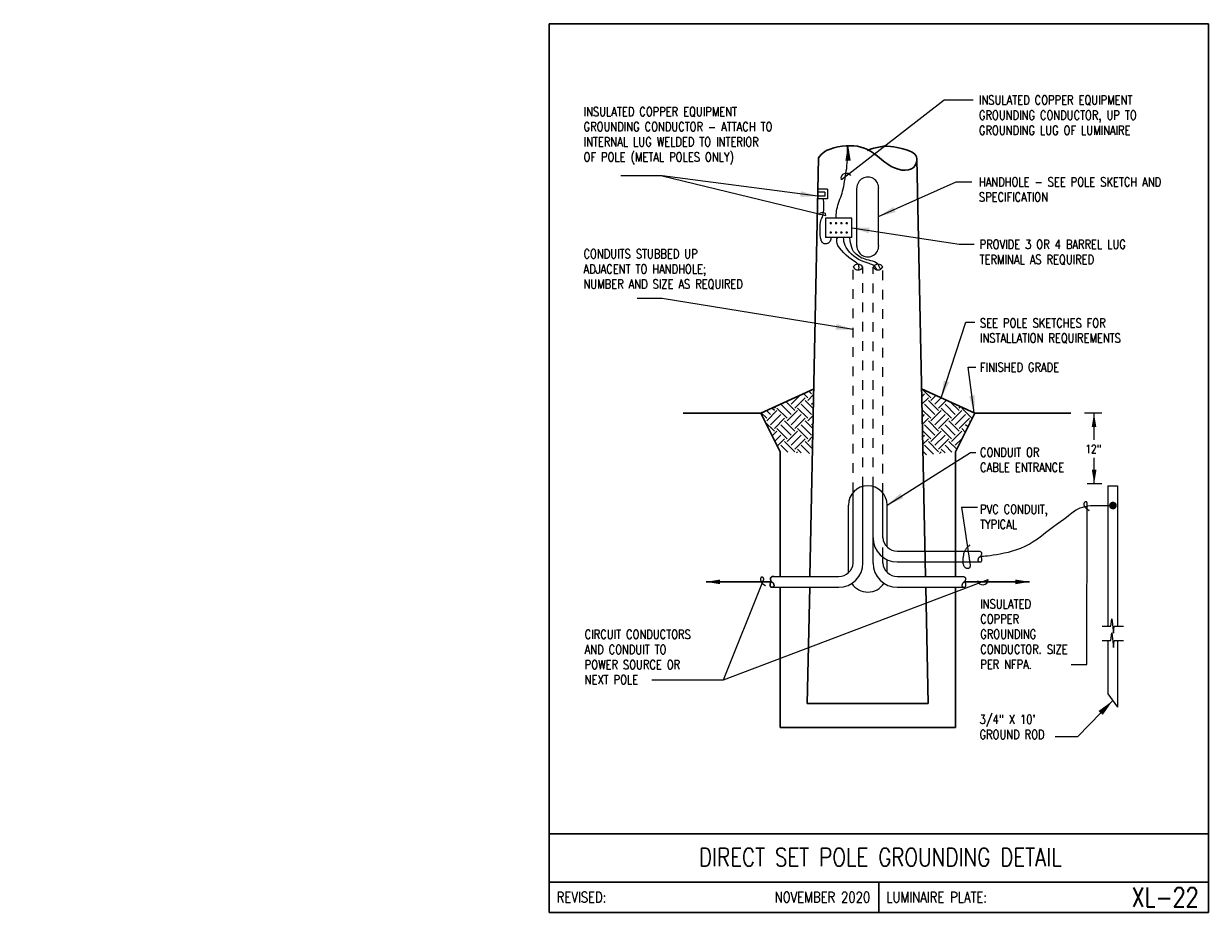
# Model space of a CAD drawing. Header units: inches. Extents: x -5.1 to 7.2, y -6.8 to 2.4.
import ezdxf
from ezdxf.enums import TextEntityAlignment as Align

# ---------------------------------------------------------------- set-up
doc = ezdxf.new("R2010")
doc.units = ezdxf.units.IN
doc.header["$MEASUREMENT"] = 0
doc.linetypes.add('HIDDEN2', pattern=[0.1875, 0.125, -0.0625])
doc.layers.get('0').update_dxf_attribs({"color": 2, "linetype": 'CONTINUOUS'})
doc.layers.add('E-DETL', color=1, linetype='CONTINUOUS', lineweight=30)
doc.layers.add('E-DETL-FINE', color=9, linetype='CONTINUOUS', lineweight=0)
doc.layers.add('E-DETL-TEXT', color=3, linetype='CONTINUOUS')
doc.layers.add('E-LUM-PLAT', color=8, linetype='CONTINUOUS')
doc.styles.add('romans', font='ROMANS.SHX', dxfattribs={"width": 0.8})
doc.styles.get("Standard").update_dxf_attribs({"font": 'ROMANS.SHX', "width": 0.8, "height": 0.125})
doc.dimstyles.get("Standard").update_dxf_attribs({"dimtxt": 0.18, "dimasz": 0.18, "dimexe": 0.18, "dimexo": 0.0625, "dimgap": 0.09, "dimtad": 0, "dimtih": 1, "dimtoh": 1, "dimdec": 4, "dimzin": 0, "dimdsep": 46, "dimtxsty": 'Standard', "dimcen": 0.09, "dimadec": 0, "dimazin": 0, "dimtfac": 1, "dimtdec": 4, "dimtofl": 0, "dimtmove": 0, "dimatfit": 3, "dimfxl": 1, "dimtolj": 1, "dimtzin": 0, "dimarcsym": 0})

# ---------------------------------------------------------------- blocks, each defined once
blk = doc.blocks.new('*X4')
at = {"color": 0}
for p, q in [((2.337, 5.486), (2.301, 5.522)), ((2.121, 5.27), (2.005, 5.387)), ((2.072, 5.353), (2.19, 5.471)), ((2.121, 5.303), (2.254, 5.436)), ((2.287, 5.436), (2.232, 5.491)), ((2.359, 5.298), (2.254, 5.403)), ((2.287, 5.403), (2.363, 5.479)), ((2.337, 5.353), (2.361, 5.377)), ((1.757, 5.171), (1.686, 5.241)), ((1.806, 5.22), (1.755, 5.272)), ((1.757, 5.138), (1.889, 5.27)), ((1.806, 5.088), (1.939, 5.22)), ((1.856, 5.27), (1.823, 5.303)), ((1.856, 5.303), (1.885, 5.332)), ((2.022, 5.171), (1.889, 5.303)), ((2.072, 5.22), (1.939, 5.353)), ((2.022, 5.138), (2.154, 5.27)), ((2.072, 5.088), (2.204, 5.22)), ((2.287, 5.171), (2.154, 5.303)), ((2.337, 5.22), (2.204, 5.353)), ((2.287, 5.138), (2.357, 5.207)), ((1.716, 5.164), (1.724, 5.171)), ((1.856, 5.005), (1.735, 5.126)), ((1.856, 5.038), (1.989, 5.171)), ((2.072, 4.955), (1.939, 5.088)), ((2.121, 5.005), (1.989, 5.138)), ((2.121, 5.038), (2.254, 5.171)), ((2.337, 4.955), (2.204, 5.088)), ((2.353, 5.039), (2.254, 5.138)), ((2.337, 5.088), (2.354, 5.105)), ((1.827, 4.943), (1.889, 5.005)), ((1.86, 4.876), (1.939, 4.955)), ((2.022, 4.906), (1.889, 5.038)), ((1.893, 4.81), (1.989, 4.906)), ((2.022, 4.872), (2.154, 5.005)), ((2.072, 4.823), (2.204, 4.955)), ((2.121, 4.773), (2.254, 4.906)), ((2.287, 4.906), (2.154, 5.038)), ((2.287, 4.872), (2.35, 4.935)), ((2.029, 4.733), (1.939, 4.823)), ((2.121, 4.74), (1.989, 4.872)), ((2.204, 4.723), (2.154, 4.773)), ((2.309, 4.718), (2.204, 4.823)), ((2.346, 4.78), (2.254, 4.872)), ((2.337, 4.823), (2.348, 4.834)), ((2.141, 4.727), (2.154, 4.74))]:
    blk.add_line(p, q, dxfattribs=at)
blk = doc.blocks.new('*X5')
at = {"color": 0}
for p, q in [((3.878, 5.436), (3.766, 5.548)), ((3.76, 5.45), (3.795, 5.486)), ((3.761, 5.352), (3.845, 5.436)), ((3.977, 5.27), (3.845, 5.403)), ((3.878, 5.403), (3.942, 5.467)), ((3.928, 5.353), (4.011, 5.436)), ((3.977, 5.303), (4.079, 5.405)), ((4.243, 5.27), (4.132, 5.38)), ((3.878, 5.171), (3.761, 5.287)), ((3.763, 5.188), (3.795, 5.22)), ((3.928, 5.22), (3.795, 5.353)), ((3.878, 5.138), (4.011, 5.27)), ((3.928, 5.088), (4.06, 5.22)), ((4.143, 5.171), (4.011, 5.303)), ((4.193, 5.22), (4.06, 5.353)), ((4.143, 5.138), (4.276, 5.27)), ((4.193, 5.088), (4.326, 5.22)), ((4.243, 5.303), (4.261, 5.322)), ((4.408, 5.171), (4.276, 5.303)), ((4.443, 5.235), (4.438, 5.241)), ((3.764, 5.09), (3.845, 5.171)), ((3.928, 4.955), (3.795, 5.088)), ((3.977, 5.005), (3.845, 5.138)), ((3.977, 5.038), (4.11, 5.171)), ((4.193, 4.955), (4.06, 5.088)), ((4.243, 5.005), (4.11, 5.138)), ((4.243, 5.038), (4.375, 5.171)), ((4.355, 5.059), (4.326, 5.088)), ((4.388, 5.125), (4.375, 5.138)), ((3.878, 4.906), (3.765, 5.019)), ((3.766, 4.926), (3.795, 4.955)), ((3.767, 4.827), (3.845, 4.906)), ((3.878, 4.872), (4.011, 5.005)), ((3.928, 4.823), (4.06, 4.955)), ((3.977, 4.773), (4.11, 4.906)), ((4.143, 4.906), (4.011, 5.038)), ((4.143, 4.872), (4.276, 5.005)), ((4.193, 4.823), (4.28, 4.91)), ((4.322, 4.992), (4.276, 5.038)), ((3.82, 4.698), (3.768, 4.751)), ((3.91, 4.708), (3.795, 4.823)), ((3.977, 4.74), (3.845, 4.872)), ((4.06, 4.724), (4.011, 4.773)), ((4.15, 4.733), (4.06, 4.823)), ((4.211, 4.771), (4.11, 4.872)), ((3.987, 4.716), (4.011, 4.74))]:
    blk.add_line(p, q, dxfattribs=at)

msp = doc.modelspace()

# ---------------------------------------------------------------- linework, layer by layer
at = {"layer": 'E-DETL'}
for p, q in [((0.363, 2.378), (0.363, -6.81)), ((0.363, 2.378), (7.173, 2.378)), ((7.173, -6.81), (7.173, 2.378)), ((3.445, 1.115), (3.445, 1.09)), ((3.146, 0.991), (3.056, -3.337)), ((3.445, 1.09), (3.445, 1.09)), ((4.162, 0.98), (4.251, -3.337)), ((3.1, -1.397), (2.548, -1.649)), ((4.208, -1.397), (4.76, -1.649)), ((2.548, -1.649), (1.748, -1.649)), ((2.748, -2.049), (2.548, -1.649)), ((4.56, -2.049), (4.76, -1.649)), ((4.76, -1.649), (5.752, -1.649)), ((2.748, -3.337), (2.748, -2.049)), ((4.56, -3.337), (4.56, -2.049)), ((2.659, -3.393), (1.984, -3.393)), ((4.648, -3.393), (5.324, -3.393)), ((2.748, -4.899), (2.748, -3.449)), ((3.054, -3.449), (3.029, -4.649)), ((4.254, -3.449), (4.279, -4.649)), ((4.56, -4.899), (4.56, -3.449)), ((3.029, -4.649), (4.279, -4.649)), ((2.748, -4.899), (4.56, -4.899)), ((0.363, -5.997), (7.173, -5.997)), ((0.363, -6.497), (7.173, -6.497)), ((3.768, -6.497), (3.768, -6.81)), ((0.363, -6.81), (7.173, -6.81))]:
    msp.add_line(p, q, dxfattribs=at)
for points in [[(3.146, 0.991), (3.158, 1.008), (3.172, 1.024), (3.188, 1.04), (3.209, 1.055), (3.235, 1.069), (3.267, 1.082), (3.305, 1.093), (3.346, 1.103), (3.388, 1.11), (3.431, 1.114), (3.472, 1.116), (3.511, 1.115), (3.548, 1.11), (3.584, 1.102), (3.618, 1.091), (3.65, 1.077), (3.682, 1.06), (3.712, 1.04), (3.742, 1.019), (3.771, 0.996), (3.801, 0.971), (3.831, 0.947), (3.863, 0.924), (3.896, 0.903), (3.931, 0.886), (3.968, 0.873), (4.006, 0.865), (4.042, 0.863), (4.076, 0.866), (4.105, 0.876), (4.128, 0.891), (4.145, 0.912), (4.155, 0.935), (4.161, 0.958), (4.162, 0.981), (4.158, 1), (4.15, 1.016), (4.139, 1.03), (4.124, 1.042), (4.107, 1.052), (4.088, 1.061), (4.066, 1.07), (4.042, 1.078), (4.016, 1.085), (3.987, 1.092), (3.955, 1.099), (3.922, 1.105), (3.888, 1.109), (3.853, 1.111), (3.818, 1.11), (3.784, 1.106), (3.75, 1.099), (3.716, 1.09), (3.683, 1.08), (3.649, 1.068)], [(2.682, -3.337), (2.677, -3.338), (2.673, -3.338), (2.669, -3.339), (2.666, -3.339), (2.663, -3.34), (2.661, -3.34), (2.66, -3.341), (2.659, -3.342), (2.658, -3.343), (2.657, -3.344), (2.656, -3.345), (2.655, -3.346), (2.653, -3.348), (2.652, -3.35), (2.651, -3.351), (2.65, -3.353), (2.65, -3.355), (2.649, -3.357), (2.649, -3.36), (2.649, -3.362), (2.648, -3.365), (2.648, -3.367), (2.649, -3.37), (2.649, -3.373), (2.651, -3.377), (2.653, -3.381), (2.656, -3.385), (2.66, -3.389), (2.663, -3.393), (2.667, -3.396), (2.67, -3.399), (2.673, -3.402), (2.675, -3.404), (2.677, -3.406), (2.679, -3.409), (2.681, -3.412), (2.682, -3.415), (2.684, -3.418), (2.685, -3.422), (2.685, -3.425), (2.686, -3.428), (2.686, -3.431), (2.686, -3.434), (2.685, -3.437), (2.684, -3.439), (2.683, -3.441), (2.681, -3.443), (2.679, -3.445), (2.677, -3.446), (2.674, -3.447), (2.672, -3.448), (2.67, -3.449), (2.667, -3.449), (2.665, -3.449), (2.663, -3.449), (2.661, -3.449), (2.659, -3.449), (2.657, -3.449), (2.655, -3.449), (2.654, -3.448), (2.652, -3.447), (2.651, -3.446), (2.65, -3.444), (2.649, -3.442), (2.648, -3.44), (2.647, -3.437), (2.646, -3.434), (2.646, -3.431), (2.645, -3.428), (2.645, -3.425), (2.644, -3.422), (2.644, -3.419), (2.645, -3.416), (2.645, -3.414), (2.646, -3.411), (2.647, -3.409), (2.648, -3.406), (2.649, -3.404), (2.651, -3.402), (2.652, -3.399), (2.654, -3.398), (2.655, -3.396), (2.657, -3.394), (2.658, -3.392), (2.659, -3.391)]]:
    msp.add_lwpolyline(points, dxfattribs=at)
msp.add_arc((3.654, -3.299), 0.2, 180, 180.0387, dxfattribs=at)
for points in [[(2.128, -3.417), (2.128, -3.369), (1.984, -3.393)], [(5.18, -3.369), (5.18, -3.417), (5.324, -3.393)]]:
    msp.add_solid(points, dxfattribs=at)
at = {"layer": 'E-DETL-FINE', "linetype": 'HIDDEN2', "ltscale": 0.5}
for p, q in [((3.504, -2.467), (3.504, -0.137)), ((3.604, -2.406), (3.604, -0.138)), ((3.709, -2.407), (3.709, -0.138)), ((3.809, -2.474), (3.809, -0.137)), ((3.809, -3.137), (3.809, -2.935))]:
    msp.add_line(p, q, dxfattribs=at)
at = {"layer": 'E-DETL-FINE'}
for p, q in [((3.604, -3.199), (3.604, -2.406)), ((3.709, -3.199), (3.709, -2.407)), ((3.504, -3.198), (3.504, -2.467)), ((3.809, -2.935), (3.809, -2.474)), ((3.809, -3.198), (3.809, -3.137)), ((3.959, -3.075), (4.796, -3.075)), ((3.959, -3.187), (4.815, -3.187)), ((2.682, -3.337), (3.354, -3.337)), ((3.959, -3.337), (4.631, -3.337)), ((2.658, -3.449), (3.354, -3.449)), ((3.959, -3.449), (4.655, -3.449)), ((6.077, -3.851), (6.165, -3.851)), ((6.201, -3.851), (6.298, -3.851)), ((6.077, -3.998), (6.165, -3.998)), ((6.201, -3.998), (6.298, -3.998))]:
    msp.add_line(p, q, dxfattribs=at)
for points in [[(3.328, 0.367), (3.328, 0.386), (3.329, 0.404), (3.33, 0.423), (3.332, 0.442), (3.336, 0.461), (3.341, 0.481), (3.346, 0.502), (3.353, 0.523), (3.36, 0.543), (3.367, 0.564), (3.375, 0.584), (3.381, 0.604), (3.388, 0.624), (3.394, 0.646), (3.4, 0.669), (3.405, 0.694), (3.41, 0.721), (3.415, 0.748), (3.42, 0.776), (3.424, 0.803), (3.428, 0.829), (3.432, 0.856), (3.436, 0.882), (3.439, 0.91), (3.442, 0.939), (3.444, 0.971), (3.445, 1.006), (3.445, 1.041), (3.445, 1.078), (3.445, 1.115)], [(3.272, 0.164), (3.272, 0.159), (3.271, 0.153), (3.271, 0.148), (3.27, 0.143), (3.269, 0.138), (3.267, 0.134), (3.265, 0.129), (3.262, 0.125), (3.259, 0.121), (3.255, 0.117), (3.251, 0.113), (3.246, 0.109), (3.24, 0.106), (3.234, 0.104), (3.227, 0.102), (3.22, 0.101), (3.212, 0.101), (3.204, 0.103), (3.196, 0.106), (3.189, 0.111), (3.183, 0.117), (3.178, 0.125), (3.174, 0.134), (3.171, 0.144), (3.168, 0.154), (3.166, 0.164), (3.165, 0.175), (3.163, 0.188), (3.162, 0.202), (3.162, 0.219), (3.161, 0.239), (3.161, 0.26), (3.161, 0.282), (3.163, 0.303), (3.165, 0.322), (3.169, 0.339), (3.174, 0.353), (3.18, 0.366), (3.185, 0.379), (3.19, 0.394), (3.194, 0.411), (3.197, 0.43), (3.199, 0.449), (3.2, 0.469), (3.201, 0.488), (3.201, 0.506), (3.2, 0.522), (3.199, 0.538), (3.198, 0.553), (3.196, 0.567)], [(3.562, -0.167), (3.563, -0.155), (3.564, -0.143), (3.563, -0.131), (3.56, -0.119), (3.552, -0.108), (3.54, -0.097), (3.524, -0.085), (3.505, -0.073), (3.482, -0.057), (3.458, -0.038), (3.432, -0.016), (3.406, 0.01), (3.382, 0.036), (3.362, 0.062), (3.346, 0.086), (3.337, 0.106), (3.333, 0.124), (3.333, 0.138), (3.336, 0.152), (3.34, 0.164)], [(3.748, -0.167), (3.744, -0.158), (3.739, -0.149), (3.734, -0.14), (3.727, -0.132), (3.719, -0.125), (3.709, -0.119), (3.697, -0.113), (3.683, -0.108), (3.667, -0.102), (3.649, -0.096), (3.628, -0.089), (3.606, -0.081), (3.582, -0.071), (3.558, -0.059), (3.533, -0.044), (3.509, -0.025), (3.486, -0.005), (3.465, 0.017), (3.447, 0.04), (3.432, 0.063), (3.421, 0.085), (3.414, 0.106), (3.408, 0.126), (3.405, 0.146), (3.402, 0.166)], [(3.786, -0.161), (3.78, -0.146), (3.773, -0.131), (3.765, -0.117), (3.755, -0.104), (3.742, -0.093), (3.725, -0.085), (3.706, -0.078), (3.686, -0.073), (3.665, -0.068), (3.645, -0.063), (3.626, -0.058), (3.609, -0.051), (3.592, -0.045), (3.577, -0.037), (3.562, -0.027), (3.547, -0.017), (3.533, -0.005), (3.519, 0.008), (3.507, 0.024), (3.497, 0.043), (3.489, 0.064), (3.482, 0.087), (3.477, 0.112), (3.473, 0.138), (3.469, 0.164)], [(4.82, -3.13), (4.834, -3.128), (4.851, -3.127), (4.869, -3.125), (4.891, -3.123), (4.917, -3.119), (4.948, -3.115), (4.984, -3.109), (5.023, -3.103), (5.065, -3.094), (5.107, -3.085), (5.15, -3.073), (5.193, -3.06), (5.236, -3.044), (5.279, -3.025), (5.321, -3.003), (5.364, -2.976), (5.406, -2.947), (5.448, -2.916), (5.489, -2.884), (5.531, -2.852), (5.572, -2.822), (5.611, -2.794), (5.647, -2.768), (5.68, -2.745), (5.707, -2.724), (5.729, -2.707), (5.746, -2.692), (5.761, -2.68), (5.775, -2.668), (5.79, -2.658), (5.808, -2.647), (5.828, -2.637), (5.85, -2.627), (5.875, -2.619), (5.901, -2.613), (5.928, -2.608), (5.957, -2.605), (5.986, -2.603), (6.014, -2.602), (6.043, -2.602), (6.07, -2.602), (6.097, -2.602), (6.124, -2.602), (6.15, -2.602), (6.176, -2.602)], [(4.796, -3.075), (4.801, -3.075), (4.805, -3.076), (4.809, -3.076), (4.812, -3.077), (4.815, -3.077), (4.817, -3.078), (4.818, -3.079), (4.819, -3.079), (4.82, -3.08), (4.821, -3.081), (4.822, -3.082), (4.823, -3.084), (4.825, -3.085), (4.826, -3.087), (4.827, -3.089), (4.828, -3.091), (4.828, -3.093), (4.829, -3.095), (4.829, -3.097), (4.829, -3.1), (4.83, -3.102), (4.83, -3.105), (4.829, -3.108), (4.829, -3.111), (4.827, -3.114), (4.825, -3.118), (4.822, -3.123), (4.818, -3.127), (4.815, -3.131), (4.811, -3.134), (4.808, -3.137), (4.805, -3.139), (4.803, -3.142), (4.801, -3.144), (4.799, -3.146), (4.797, -3.149), (4.796, -3.152), (4.794, -3.156), (4.793, -3.159), (4.793, -3.162), (4.792, -3.166), (4.792, -3.169), (4.792, -3.171), (4.793, -3.174), (4.794, -3.177), (4.795, -3.179), (4.797, -3.181), (4.799, -3.182), (4.801, -3.184), (4.804, -3.185), (4.806, -3.186), (4.808, -3.186), (4.811, -3.187), (4.813, -3.187), (4.815, -3.187), (4.817, -3.187), (4.819, -3.187), (4.821, -3.187), (4.823, -3.186), (4.824, -3.186), (4.826, -3.185), (4.827, -3.183), (4.828, -3.182), (4.829, -3.18), (4.83, -3.178), (4.831, -3.175), (4.832, -3.172), (4.832, -3.169), (4.833, -3.165), (4.833, -3.162), (4.834, -3.159), (4.834, -3.156), (4.833, -3.154), (4.833, -3.151), (4.832, -3.149), (4.831, -3.146), (4.83, -3.144), (4.829, -3.141), (4.827, -3.139), (4.826, -3.137), (4.824, -3.135), (4.823, -3.133), (4.821, -3.132), (4.82, -3.13), (4.819, -3.129)], [(4.631, -3.337), (4.635, -3.338), (4.64, -3.338), (4.643, -3.339), (4.647, -3.339), (4.65, -3.34), (4.652, -3.34), (4.653, -3.341), (4.654, -3.342), (4.655, -3.343), (4.656, -3.344), (4.657, -3.345), (4.658, -3.346), (4.66, -3.348), (4.661, -3.35), (4.662, -3.351), (4.663, -3.353), (4.663, -3.355), (4.664, -3.357), (4.664, -3.36), (4.664, -3.362), (4.665, -3.365), (4.665, -3.367), (4.664, -3.37), (4.663, -3.373), (4.662, -3.377), (4.66, -3.381), (4.657, -3.385), (4.653, -3.389), (4.65, -3.393), (4.646, -3.396), (4.643, -3.399), (4.64, -3.402), (4.638, -3.404), (4.635, -3.406), (4.634, -3.409), (4.632, -3.412), (4.63, -3.415), (4.629, -3.418), (4.628, -3.422), (4.628, -3.425), (4.627, -3.428), (4.627, -3.431), (4.627, -3.434), (4.628, -3.437), (4.629, -3.439), (4.63, -3.441), (4.632, -3.443), (4.634, -3.445), (4.636, -3.446), (4.638, -3.447), (4.641, -3.448), (4.643, -3.449), (4.645, -3.449), (4.648, -3.449), (4.65, -3.449), (4.652, -3.449), (4.654, -3.449), (4.656, -3.449), (4.658, -3.449), (4.659, -3.448), (4.661, -3.447), (4.662, -3.446), (4.663, -3.444), (4.664, -3.442), (4.665, -3.44), (4.666, -3.437), (4.666, -3.434), (4.667, -3.431), (4.668, -3.428), (4.668, -3.425), (4.668, -3.422), (4.668, -3.419), (4.668, -3.416), (4.668, -3.414), (4.667, -3.411), (4.666, -3.409), (4.665, -3.406), (4.663, -3.404), (4.662, -3.402), (4.66, -3.399), (4.659, -3.398), (4.658, -3.396), (4.656, -3.394), (4.655, -3.392), (4.653, -3.391)], [(6.165, -3.851), (6.175, -3.775), (6.194, -3.923), (6.201, -3.851)], [(6.165, -3.998), (6.175, -3.921), (6.194, -4.07), (6.201, -3.998)]]:
    msp.add_lwpolyline(points, dxfattribs=at)
for points, const_width in [([(3.265, 0.315, 1), (3.278, 0.315, 1)], 0.0125), ([(3.32, 0.315, 1), (3.333, 0.315, 1)], 0.0125), ([(3.375, 0.315, 1), (3.388, 0.315, 1)], 0.0125), ([(3.43, 0.315, 1), (3.443, 0.315, 1)], 0.0125), ([(3.265, 0.219, 1), (3.278, 0.219, 1)], 0.0125), ([(3.32, 0.219, 1), (3.333, 0.219, 1)], 0.0125), ([(3.375, 0.219, 1), (3.388, 0.219, 1)], 0.0125), ([(3.43, 0.219, 1), (3.443, 0.219, 1)], 0.0125), ([(6.167, -2.604, 1), (6.207, -2.604, 1)], 0.04)]:
    msp.add_lwpolyline(points, format="xyb", close=True, dxfattribs=dict(at, const_width=const_width))
for centre, radius, start, end in [((3.553, -0.168), 0.0584, 30.3655, 148.0827), ((3.76, -0.168), 0.0584, 31.9172, 149.6345), ((3.554, -0.112), 0.0563, 206.5541, 331.8935), ((3.759, -0.112), 0.0563, 208.1058, 333.4454), ((3.959, -2.937), 0.25, 180, 269.9997), ((3.959, -2.925), 0.15, 184.0317, 269.9997), ((3.354, -3.187), 0.15, 269.9996, 355.9667), ((3.354, -3.199), 0.25, 269.9997, 359.9997), ((3.959, -3.199), 0.25, 180, 269.9997), ((3.959, -3.187), 0.15, 184.0317, 269.9997)]:
    msp.add_arc(centre, radius, start, end, dxfattribs=at)
at = {"layer": 'E-DETL-TEXT'}
for p, q in [((4.443, 1.588), (3.382, 0.762)), ((4.744, 1.588), (4.443, 1.588)), ((1.528, 0.805), (3.22, 0.396)), ((6.074, -1.649), (5.894, -1.649)), ((5.992, -1.92), (5.992, -1.649)), ((5.993, -1.926), (5.993, -1.738)), ((5.992, -2.379), (5.992, -2.111)), ((5.993, -2.234), (5.992, -2.111)), ((6.074, -2.379), (5.921, -2.379)), ((4.621, -2.621), (4.711, -3.219)), ((4.621, -2.621), (4.787, -2.621)), ((5.919, -4.249), (5.92, -2.574)), ((2.165, -4.406), (2.58, -3.364)), ((2.165, -4.406), (4.898, -3.369)), ((5.754, -4.249), (5.919, -4.249)), ((1.422, -4.406), (2.165, -4.406))]:
    msp.add_line(p, q, dxfattribs=at)
for points in [[(3.382, 0.762), (3.379, 0.791), (3.398, 0.821), (3.423, 0.834), (3.454, 0.833), (3.477, 0.807)], [(5.92, -2.579), (5.92, -2.578), (5.92, -2.576), (5.92, -2.575), (5.919, -2.573), (5.919, -2.572), (5.918, -2.57), (5.917, -2.569), (5.916, -2.568), (5.915, -2.567), (5.913, -2.566), (5.912, -2.565), (5.91, -2.565), (5.908, -2.564), (5.907, -2.564), (5.905, -2.564), (5.903, -2.565), (5.901, -2.566), (5.899, -2.567), (5.898, -2.568), (5.896, -2.57), (5.894, -2.572), (5.892, -2.574), (5.891, -2.577), (5.889, -2.58), (5.888, -2.584), (5.888, -2.587), (5.887, -2.591), (5.888, -2.595), (5.888, -2.599), (5.889, -2.603), (5.89, -2.607), (5.891, -2.611), (5.893, -2.614), (5.894, -2.617), (5.896, -2.62), (5.898, -2.622), (5.9, -2.624), (5.902, -2.626), (5.904, -2.628), (5.906, -2.629), (5.909, -2.631), (5.911, -2.633), (5.914, -2.635), (5.917, -2.637), (5.919, -2.639), (5.922, -2.641), (5.924, -2.643), (5.927, -2.644), (5.929, -2.646), (5.931, -2.648), (5.933, -2.65), (5.935, -2.651), (5.937, -2.653), (5.939, -2.655), (5.941, -2.657)], [(4.711, -3.219), (4.711, -3.221), (4.711, -3.224), (4.711, -3.227), (4.711, -3.23), (4.711, -3.233), (4.71, -3.236), (4.71, -3.24), (4.709, -3.243), (4.708, -3.246), (4.706, -3.249), (4.703, -3.251), (4.699, -3.253), (4.695, -3.254), (4.691, -3.255), (4.686, -3.255), (4.682, -3.255), (4.677, -3.254), (4.672, -3.253), (4.668, -3.251), (4.663, -3.248), (4.659, -3.244), (4.655, -3.239), (4.651, -3.234), (4.647, -3.227), (4.645, -3.22), (4.642, -3.212), (4.641, -3.204), (4.64, -3.196), (4.639, -3.188), (4.639, -3.18), (4.639, -3.172), (4.639, -3.165), (4.639, -3.158), (4.64, -3.151), (4.641, -3.143), (4.642, -3.135), (4.643, -3.126), (4.645, -3.117), (4.646, -3.108), (4.648, -3.1), (4.651, -3.091), (4.654, -3.083), (4.657, -3.076), (4.66, -3.069), (4.663, -3.063), (4.667, -3.057), (4.671, -3.051), (4.675, -3.046), (4.679, -3.04), (4.684, -3.035), (4.689, -3.03), (4.694, -3.025), (4.7, -3.019), (4.705, -3.014), (4.711, -3.009)], [(2.58, -3.364), (2.58, -3.362), (2.579, -3.361), (2.579, -3.359), (2.578, -3.358), (2.577, -3.356), (2.576, -3.355), (2.575, -3.353), (2.574, -3.351), (2.573, -3.35), (2.572, -3.349), (2.571, -3.348), (2.57, -3.347), (2.568, -3.346), (2.567, -3.346), (2.566, -3.345), (2.564, -3.345), (2.562, -3.345), (2.56, -3.345), (2.557, -3.345), (2.555, -3.345), (2.553, -3.346), (2.551, -3.347), (2.55, -3.349), (2.549, -3.351), (2.548, -3.354), (2.547, -3.357), (2.546, -3.361), (2.546, -3.366), (2.547, -3.37), (2.547, -3.375), (2.548, -3.379), (2.549, -3.384), (2.551, -3.388), (2.552, -3.392), (2.554, -3.396), (2.556, -3.4), (2.558, -3.403), (2.56, -3.406), (2.562, -3.408), (2.564, -3.41), (2.566, -3.412), (2.569, -3.413), (2.571, -3.415), (2.573, -3.416), (2.576, -3.418), (2.578, -3.419), (2.581, -3.421), (2.584, -3.423), (2.586, -3.425), (2.588, -3.427), (2.59, -3.429), (2.592, -3.43), (2.594, -3.431), (2.595, -3.432), (2.597, -3.433)]]:
    msp.add_lwpolyline(points, dxfattribs=at)
msp.add_arc((4.842, -3.367), 0.0562, 193.5796, 357.8548, dxfattribs=at)
for points in [[(5.968, -1.793), (6.016, -1.793), (5.992, -1.649)], [(6.017, -2.234), (5.969, -2.234), (5.993, -2.378)]]:
    msp.add_solid(points, dxfattribs=at)
at = {"layer": 'E-LUM-PLAT'}
for p, q in [((3.445, 1.115), (3.47, 0.965)), ((3.212, 0.637), (3.139, 0.637)), ((3.238, 0.667), (3.14, 0.667)), ((3.212, 0.637), (3.212, 0.594)), ((3.238, 0.667), (3.238, 0.567)), ((3.541, 0.079), (3.541, 0.679)), ((3.766, 0.083), (3.766, 0.682)), ((3.212, 0.594), (3.138, 0.594)), ((3.238, 0.567), (3.138, 0.567)), ((3.217, 0.367), (3.217, 0.167)), ((3.491, 0.367), (3.217, 0.367)), ((3.491, 0.167), (3.491, 0.367)), ((3.491, 0.167), (3.217, 0.167)), ((6.136, -2.401), (6.136, -3.851)), ((6.136, -2.401), (6.236, -2.401)), ((6.236, -2.401), (6.236, -3.851)), ((3.454, -3.299), (3.454, -2.599)), ((3.854, -3.032), (3.854, -2.599)), ((3.854, -3.294), (3.854, -3.163)), ((6.136, -3.998), (6.136, -4.551)), ((6.236, -3.998), (6.236, -4.688)), ((6.136, -4.551), (6.236, -4.688))]:
    msp.add_line(p, q, dxfattribs=at)
for points in [[(3.22, 0.396), (3.216, 0.415), (3.2, 0.422), (3.186, 0.425), (3.162, 0.42), (3.154, 0.412), (3.147, 0.399)], [(3.272, 0.164), (3.272, 0.165), (3.272, 0.165), (3.272, 0.166), (3.272, 0.167), (3.272, 0.167)]]:
    msp.add_lwpolyline(points, dxfattribs=at)
for centre, radius, start, end in [((3.654, 0.679), 0.113, 358.4608, 179.7448), ((3.654, 0.08), 0.113, 180.2546, 1.5386), ((3.654, -2.599), 0.2, 0, 180), ((3.654, -3.299), 0.2, 213.7807, 327.0696)]:
    msp.add_arc(centre, radius, start, end, dxfattribs=at)
msp.add_solid([(3.423, 0.962), (3.471, 0.962), (3.447, 1.106)], dxfattribs=at)

# ---------------------------------------------------------------- block references
at = {"layer": 'E-DETL-FINE', "xscale": 0.8, "yscale": 0.8, "zscale": 0.8}
for name in ['*X4', '*X5']:
    msp.add_blockref(name, (1.204, -5.839), dxfattribs=at)

# ---------------------------------------------------------------- texts
at = {"layer": 'E-DETL', "insert": (-5.067, 0.705), "char_height": 0.125, "attachment_point": 4}
msp.add_mtext('\\A1;  \\P ', dxfattribs=at)
at = {"layer": 'E-DETL-TEXT', "style": 'romans', "width": 0.8}
msp.add_text('12"', height=0.085, rotation=0, dxfattribs=at).set_placement((5.902, -2.061))
msp.add_text('DIRECT SET POLE GROUNDING DETAIL', height=0.1875, dxfattribs=at).set_placement((3.785, -6.333), align=Align.CENTER)
for s, p in [('REVISED:', (0.44, -6.653)), ('LUMINAIRE PLATE:', (3.845, -6.653))]:
    msp.add_text(s, height=0.11, dxfattribs=at).set_placement(p, align=Align.MIDDLE_LEFT)
for s, height, p in [('NOVEMBER 2020', 0.11, (3.679, -6.653)), ('XL-22', 0.1969, (7.074, -6.653))]:
    msp.add_text(s, height=height, dxfattribs=at).set_placement(p, align=Align.MIDDLE_RIGHT)
at = {"layer": 'E-DETL-TEXT', "char_height": 0.09375, "attachment_point": 1, "style": 'romans'}
for s, width, heights, insert in [('INSULATED COPPER EQUIPMENT GROUNDING CONDUCTOR, UP TO GROUNDING LUG OF LUMINAIRE', 2.14337, [6.684], (4.803, 1.635)), ('INSULATED COPPER EQUIPMENT GROUNDING CONDUCTOR - ATTACH TO INTERNAL LUG WELDED TO INTERIOR OF POLE (METAL POLES ONLY)', 2.14337, [6.684], (0.718, 1.516)), ('HANDHOLE - SEE POLE SKETCH AND SPECIFICATION', 2.14337, [6.684], (4.802, 0.789)), ('PROVIDE 3 OR 4 BARREL LUG TERMINAL AS REQUIRED', 2.14337, [6.684], (4.81, 0.143)), ('CONDUITS STUBBED UP ADJACENT TO HANDHOLE; NUMBER AND SIZE AS REQUIRED', 1.78516, [6.684], (0.717, 0.045)), ('SEE POLE SKETCHES FOR INSTALLATION REQUIREMENTS', 2.14337, [6.684], (4.813, -0.669)), ('FINISHED GRADE', 2.14337, [6.684], (4.814, -1.127)), ('CONDUIT OR CABLE ENTRANCE', 0.99148, [6.684], (4.814, -2.006)), ('PVC CONDUIT,\\PTYPICAL', 0.99148, [6.684], (4.814, -2.595)), ('INSULATED COPPER GROUNDING CONDUCTOR. SIZE PER NFPA.', 0.99148, [6.684], (4.816, -3.574)), ('CIRCUIT CONDUCTORS AND CONDUIT TO POWER SOURCE OR NEXT POLE', 1.2308, [6.684], (0.729, -3.889)), ('3/4" X 10\' GROUND ROD', 0.99148, [0.299], (4.809, -4.768))]:
    msp.add_mtext_dynamic_manual_height_columns(s, width=width, gutter_width=0.469, heights=heights, dxfattribs=dict(at, insert=insert))
at = {"layer": 'E-DETL-TEXT', "insert": (-2.416, -0.138), "char_height": 0.125, "attachment_point": 4}
msp.add_mtext('\\A1;', dxfattribs=at)

# ---------------------------------------------------------------- leaders
at = {"layer": 'E-DETL-TEXT'}
for points in [[(3.138, 0.594), (1.528, 0.805), (1.104, 0.805)], [(3.766, 0.383), (4.566, 0.743), (4.728, 0.743)], [(3.491, 0.267), (4.6, 0.098), (4.753, 0.098)], [(3.504, -0.784), (1.531, -0.463), (1.271, -0.463)], [(4.413, -1.491), (4.666, -0.708), (4.76, -0.708)], [(4.754, -1.647), (4.693, -1.172), (4.769, -1.172)], [(3.854, -2.599), (4.714, -2.055), (4.772, -2.055)], [(6.186, -4.62), (5.82, -4.994), (5.59, -4.994)]]:
    msp.add_leader(points, dimstyle='Standard', override={"dimtmove": 2}, dxfattribs=at)

doc.saveas('drawing.dxf')
